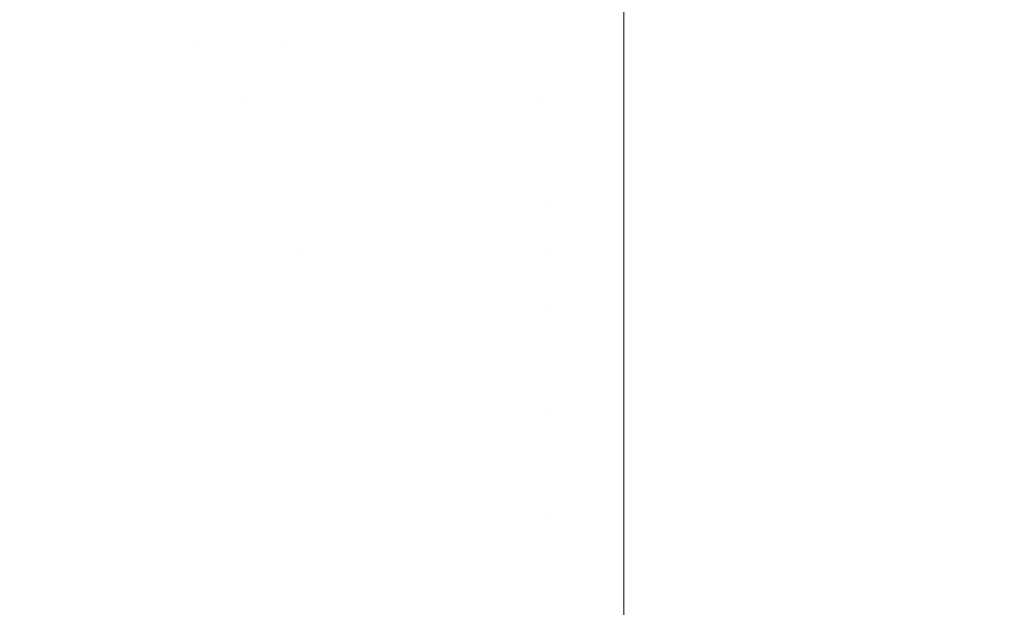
# Model space of a CAD drawing. Header units: centimetres. Extents: x -21.6 to 22.7, y 4.2 to 6.
# Tile 162 of 256: x -6.6492 to -6.6113, y 5.9366 to 5.9592. Entities that reach past the tile are written whole.
import ezdxf

# ---------------------------------------------------------------- set-up
doc = ezdxf.new("R2010")
doc.units = ezdxf.units.CM
doc.header["$LTSCALE"] = 2.54
doc.layers.add('Lucido design-1', color=7, linetype='Continuous')

# ---------------------------------------------------------------- blocks, each defined once
blk = doc.blocks.new('Gruppo-3-1')
at = {"color": 7, "linetype": 'Continuous', "lineweight": 9}
for points, invisible_edges in [([(22.630348, 5.961088, -2276.242835), (-21.503423, 5.961088, -2276.242835), (-21.503423, 5.95757, -2276.240255), (22.630348, 5.95757, -2276.240255)], 5), ([(-6.64793, 5.958206, -2276.606627), (-6.649775, 5.958206, -2276.607158), (-6.65007, 5.960212, -2276.605736), (-6.648202, 5.960212, -2276.605198)], 15), ([(-6.648202, 5.960212, -2276.605198), (-6.646354, 5.960212, -2276.604711), (-6.646104, 5.958206, -2276.606146), (-6.64793, 5.958206, -2276.606627)], 15), ([(-6.6443, 5.958206, -2276.605713), (-6.646104, 5.958206, -2276.606146), (-6.646354, 5.960212, -2276.604711), (-6.644527, 5.960212, -2276.604273)], 15), ([(-6.644527, 5.960212, -2276.604273), (-6.642721, 5.960212, -2276.603881), (-6.642516, 5.958206, -2276.605326), (-6.6443, 5.958206, -2276.605713)], 15), ([(-6.642516, 5.958206, -2276.605326), (-6.642721, 5.960212, -2276.603881), (-6.639176, 5.960212, -2276.603232), (-6.639015, 5.958206, -2276.604685)], 15), ([(-6.639015, 5.958206, -2276.604685), (-6.639176, 5.960212, -2276.603232), (-6.635724, 5.960212, -2276.602749), (-6.635604, 5.958206, -2276.604208)], 15), ([(-6.635604, 5.958206, -2276.604208), (-6.635724, 5.960212, -2276.602749), (-6.632365, 5.960212, -2276.602419), (-6.632286, 5.958206, -2276.603882)], 15), ([(-6.632286, 5.958206, -2276.603882), (-6.632365, 5.960212, -2276.602419), (-6.629102, 5.960212, -2276.60223), (-6.629064, 5.958206, -2276.603695)], 15), ([(-6.629064, 5.958206, -2276.603695), (-6.629102, 5.960212, -2276.60223), (-6.625937, 5.960201, -2276.602155), (-6.625937, 5.95757, -2276.604085)], 11), ([(7.752862, 5.960201, -2276.602155), (7.752862, 5.95757, -2276.604085), (-6.625937, 5.95757, -2276.604085), (-6.625937, 5.960201, -2276.602155)], 10), ([(-6.64767, 5.956191, -2276.60799), (-6.649494, 5.956191, -2276.608514), (-6.649775, 5.958206, -2276.607158), (-6.64793, 5.958206, -2276.606627)], 15), ([(-6.64793, 5.958206, -2276.606627), (-6.646104, 5.958206, -2276.606146), (-6.645867, 5.956191, -2276.607514), (-6.64767, 5.956191, -2276.60799)], 15), ([(-6.644083, 5.956191, -2276.607086), (-6.645867, 5.956191, -2276.607514), (-6.646104, 5.958206, -2276.606146), (-6.6443, 5.958206, -2276.605713)], 15), ([(-6.6443, 5.958206, -2276.605713), (-6.642516, 5.958206, -2276.605326), (-6.642321, 5.956191, -2276.606704), (-6.644083, 5.956191, -2276.607086)], 15), ([(-6.64058, 5.956191, -2276.606366), (-6.642516, 5.958206, -2276.605326), (-6.639015, 5.958206, -2276.604685)], 11), ([(-6.64058, 5.956191, -2276.606366), (-6.642321, 5.956191, -2276.606704), (-6.642516, 5.958206, -2276.605326)], 11), ([(-6.639015, 5.958206, -2276.604685), (-6.638861, 5.956191, -2276.60607), (-6.64058, 5.956191, -2276.606366)], 11), ([(-6.635604, 5.958206, -2276.604208), (-6.63549, 5.956191, -2276.605599), (-6.638861, 5.956191, -2276.60607), (-6.639015, 5.958206, -2276.604685)], 15), ([(-6.632286, 5.958206, -2276.603882), (-6.632212, 5.956191, -2276.605277), (-6.63549, 5.956191, -2276.605599), (-6.635604, 5.958206, -2276.604208)], 15), ([(-6.629064, 5.958206, -2276.603695), (-6.629027, 5.956191, -2276.605093), (-6.632212, 5.956191, -2276.605277), (-6.632286, 5.958206, -2276.603882)], 15), ([(-6.629027, 5.956191, -2276.605093), (-6.629064, 5.958206, -2276.603695), (-6.625937, 5.95757, -2276.604085)], 11), ([(22.630348, 5.95757, -2276.240255), (-21.503423, 5.95757, -2276.240255), (-21.503423, 5.953942, -2276.237831), (22.630348, 5.953942, -2276.237831)], 5), ([(-6.625937, 5.95757, -2276.604085), (-6.625937, 5.956178, -2276.605015), (-6.629027, 5.956191, -2276.605093)], 10), ([(-6.625937, 5.956178, -2276.605015), (-6.625937, 5.95757, -2276.604085), (7.752862, 5.95757, -2276.604085), (7.752862, 5.956178, -2276.605015)], 10), ([(-6.647424, 5.954168, -2276.609287), (-6.649226, 5.954168, -2276.609806), (-6.649494, 5.956191, -2276.608514), (-6.64767, 5.956191, -2276.60799)], 15), ([(-6.64767, 5.956191, -2276.60799), (-6.645867, 5.956191, -2276.607514), (-6.64564, 5.954168, -2276.608817), (-6.647424, 5.954168, -2276.609287)], 15), ([(-6.643877, 5.954168, -2276.608394), (-6.64564, 5.954168, -2276.608817), (-6.645867, 5.956191, -2276.607514), (-6.644083, 5.956191, -2276.607086)], 15), ([(-6.644083, 5.956191, -2276.607086), (-6.642321, 5.956191, -2276.606704), (-6.642134, 5.954168, -2276.608016), (-6.643877, 5.954168, -2276.608394)], 15), ([(-6.640413, 5.954168, -2276.607682), (-6.642134, 5.954168, -2276.608016), (-6.642321, 5.956191, -2276.606704), (-6.64058, 5.956191, -2276.606366)], 15), ([(-6.64058, 5.956191, -2276.606366), (-6.638861, 5.956191, -2276.60607), (-6.638714, 5.954168, -2276.607389), (-6.640413, 5.954168, -2276.607682)], 15), ([(-6.638714, 5.954168, -2276.607389), (-6.638861, 5.956191, -2276.60607), (-6.63549, 5.956191, -2276.605599), (-6.635381, 5.954168, -2276.606924)], 15), ([(-6.635381, 5.954168, -2276.606924), (-6.63549, 5.956191, -2276.605599), (-6.632212, 5.956191, -2276.605277), (-6.63214, 5.954168, -2276.606605)], 15), ([(-6.63214, 5.954168, -2276.606605), (-6.632212, 5.956191, -2276.605277), (-6.629027, 5.956191, -2276.605093), (-6.628992, 5.954168, -2276.606423)], 15), ([(-6.628992, 5.954168, -2276.606423), (-6.629027, 5.956191, -2276.605093), (-6.625937, 5.956178, -2276.605015), (-6.625937, 5.953942, -2276.606509)], 11), ([(7.752862, 5.956178, -2276.605015), (7.752862, 5.953942, -2276.606509), (-6.625937, 5.953942, -2276.606509), (-6.625937, 5.956178, -2276.605015)], 10), ([(22.630348, 5.953942, -2276.237831), (-21.503423, 5.953942, -2276.237831), (-21.503423, 5.950212, -2276.235567), (22.630348, 5.950212, -2276.235567)], 5), ([(-6.651048, 5.954168, -2276.610375), (-6.649226, 5.954168, -2276.609806), (-6.648972, 5.952141, -2276.611033), (-6.650774, 5.952141, -2276.611597)], 15), ([(-6.647189, 5.952141, -2276.61052), (-6.648972, 5.952141, -2276.611033), (-6.649226, 5.954168, -2276.609806), (-6.647424, 5.954168, -2276.609287)], 15), ([(-6.647424, 5.954168, -2276.609287), (-6.64564, 5.954168, -2276.608817), (-6.645425, 5.952141, -2276.610055), (-6.647189, 5.952141, -2276.61052)], 15), ([(-6.643681, 5.952141, -2276.609637), (-6.645425, 5.952141, -2276.610055), (-6.64564, 5.954168, -2276.608817), (-6.643877, 5.954168, -2276.608394)], 15), ([(-6.643877, 5.954168, -2276.608394), (-6.642134, 5.954168, -2276.608016), (-6.641957, 5.952141, -2276.609263), (-6.643681, 5.952141, -2276.609637)], 15), ([(-6.640255, 5.952141, -2276.608933), (-6.641957, 5.952141, -2276.609263), (-6.642134, 5.954168, -2276.608016), (-6.640413, 5.954168, -2276.607682)], 15), ([(-6.640413, 5.954168, -2276.607682), (-6.638714, 5.954168, -2276.607389), (-6.638574, 5.952141, -2276.608644), (-6.640255, 5.952141, -2276.608933)], 15), ([(-6.635381, 5.954168, -2276.606924), (-6.635278, 5.952141, -2276.608183), (-6.638574, 5.952141, -2276.608644), (-6.638714, 5.954168, -2276.607389)], 15), ([(-6.63214, 5.954168, -2276.606605), (-6.632073, 5.952141, -2276.607868), (-6.635278, 5.952141, -2276.608183), (-6.635381, 5.954168, -2276.606924)], 15), ([(-6.628992, 5.954168, -2276.606423), (-6.628958, 5.952141, -2276.607688), (-6.632073, 5.952141, -2276.607868), (-6.63214, 5.954168, -2276.606605)], 15), ([(-6.628958, 5.952141, -2276.607688), (-6.628992, 5.954168, -2276.606423), (-6.625937, 5.953942, -2276.606509)], 11), ([(-6.625937, 5.953942, -2276.606509), (-6.625937, 5.952128, -2276.60761), (-6.628958, 5.952141, -2276.607688)], 10), ([(-6.625937, 5.952128, -2276.60761), (-6.625937, 5.953942, -2276.606509), (7.752862, 5.953942, -2276.606509), (7.752862, 5.952128, -2276.60761)], 10), ([(-6.650774, 5.952141, -2276.611597), (-6.648972, 5.952141, -2276.611033), (-6.64873, 5.950111, -2276.612198), (-6.650513, 5.950111, -2276.612756)], 15), ([(-6.646966, 5.950111, -2276.611691), (-6.64873, 5.950111, -2276.612198), (-6.648972, 5.952141, -2276.611033), (-6.647189, 5.952141, -2276.61052)], 15), ([(-6.647189, 5.952141, -2276.61052), (-6.645425, 5.952141, -2276.610055), (-6.645221, 5.950111, -2276.611231), (-6.646966, 5.950111, -2276.611691)], 15), ([(-6.643495, 5.950111, -2276.610817), (-6.645221, 5.950111, -2276.611231), (-6.645425, 5.952141, -2276.610055), (-6.643681, 5.952141, -2276.609637)], 15), ([(-6.643681, 5.952141, -2276.609637), (-6.641957, 5.952141, -2276.609263), (-6.64179, 5.950111, -2276.610447), (-6.643495, 5.950111, -2276.610817)], 15), ([(-6.640105, 5.950111, -2276.61012), (-6.64179, 5.950111, -2276.610447), (-6.641957, 5.952141, -2276.609263), (-6.640255, 5.952141, -2276.608933)], 15), ([(-6.640255, 5.952141, -2276.608933), (-6.638574, 5.952141, -2276.608644), (-6.638442, 5.950111, -2276.609834), (-6.640105, 5.950111, -2276.61012)], 15), ([(-6.638442, 5.950111, -2276.609834), (-6.638574, 5.952141, -2276.608644), (-6.635278, 5.952141, -2276.608183), (-6.63518, 5.950111, -2276.609377)], 15), ([(-6.63518, 5.950111, -2276.609377), (-6.635278, 5.952141, -2276.608183), (-6.632073, 5.952141, -2276.607868), (-6.632008, 5.950111, -2276.609066)], 15), ([(-6.632008, 5.950111, -2276.609066), (-6.632073, 5.952141, -2276.607868), (-6.628958, 5.952141, -2276.607688), (-6.628927, 5.950111, -2276.608888)], 15), ([(-6.628958, 5.952141, -2276.607688), (-6.625937, 5.952128, -2276.60761), (-6.625937, 5.950212, -2276.608773)], 9), ([(-6.625937, 5.950212, -2276.608773), (-6.628927, 5.950111, -2276.608888), (-6.628958, 5.952141, -2276.607688)], 11), ([(7.752862, 5.952128, -2276.60761), (7.752862, 5.950212, -2276.608773), (-6.625937, 5.950212, -2276.608773), (-6.625937, 5.952128, -2276.60761)], 10), ([(22.630348, 5.948071, -2276.234393), (22.630348, 5.950212, -2276.235567), (-21.503423, 5.950212, -2276.235567), (-21.503423, 5.948071, -2276.234393)], 10), ([(-6.650513, 5.950111, -2276.612756), (-6.64873, 5.950111, -2276.612198), (-6.648502, 5.948082, -2276.613302), (-6.650267, 5.948082, -2276.613854)], 15), ([(-6.646755, 5.948082, -2276.612799), (-6.648502, 5.948082, -2276.613302), (-6.64873, 5.950111, -2276.612198), (-6.646966, 5.950111, -2276.611691)], 15), ([(-6.646966, 5.950111, -2276.611691), (-6.645221, 5.950111, -2276.611231), (-6.645027, 5.948082, -2276.612344), (-6.646755, 5.948082, -2276.612799)], 15), ([(-6.643319, 5.948082, -2276.611934), (-6.645027, 5.948082, -2276.612344), (-6.645221, 5.950111, -2276.611231), (-6.643495, 5.950111, -2276.610817)], 15), ([(-6.643495, 5.950111, -2276.610817), (-6.64179, 5.950111, -2276.610447), (-6.64163, 5.948082, -2276.611568), (-6.643319, 5.948082, -2276.611934)], 15), ([(-6.639963, 5.948082, -2276.611244), (-6.64163, 5.948082, -2276.611568), (-6.64179, 5.950111, -2276.610447), (-6.640105, 5.950111, -2276.61012)], 15), ([(-6.640105, 5.950111, -2276.61012), (-6.638442, 5.950111, -2276.609834), (-6.638316, 5.948082, -2276.610961), (-6.639963, 5.948082, -2276.611244)], 15), ([(-6.638442, 5.950111, -2276.609834), (-6.63518, 5.950111, -2276.609377), (-6.635088, 5.948082, -2276.610509), (-6.636691, 5.948082, -2276.610716)], 15), ([(-6.636691, 5.948082, -2276.610716), (-6.638316, 5.948082, -2276.610961), (-6.638442, 5.950111, -2276.609834)], 11), ([(-6.632008, 5.950111, -2276.609066), (-6.631947, 5.948082, -2276.610201), (-6.635088, 5.948082, -2276.610509), (-6.63518, 5.950111, -2276.609377)], 15), ([(-6.628927, 5.950111, -2276.608888), (-6.628897, 5.948082, -2276.610024), (-6.631947, 5.948082, -2276.610201), (-6.632008, 5.950111, -2276.609066)], 15), ([(-6.628927, 5.950111, -2276.608888), (-6.625937, 5.950212, -2276.608773), (-6.625937, 5.948071, -2276.609947)], 9), ([(-6.625937, 5.948071, -2276.609947), (-6.628897, 5.948082, -2276.610024), (-6.628927, 5.950111, -2276.608888)], 11), ([(-6.625937, 5.948071, -2276.609947), (-6.625937, 5.950212, -2276.608773), (7.752862, 5.950212, -2276.608773), (7.752862, 5.948071, -2276.609947)], 10), ([(-21.503423, 5.948071, -2276.234393), (-21.503423, 5.946387, -2276.233469), (22.630348, 5.946387, -2276.233469), (22.630348, 5.948071, -2276.234393)], 10), ([(-6.650267, 5.948082, -2276.613854), (-6.648502, 5.948082, -2276.613302), (-6.648285, 5.946055, -2276.614345), (-6.650033, 5.946055, -2276.614892)], 15), ([(-6.646555, 5.946055, -2276.613847), (-6.648285, 5.946055, -2276.614345), (-6.648502, 5.948082, -2276.613302), (-6.646755, 5.948082, -2276.612799)], 15), ([(-6.646755, 5.948082, -2276.612799), (-6.645027, 5.948082, -2276.612344), (-6.644844, 5.946055, -2276.613396), (-6.646555, 5.946055, -2276.613847)], 15), ([(-6.643152, 5.946055, -2276.61299), (-6.644844, 5.946055, -2276.613396), (-6.645027, 5.948082, -2276.612344), (-6.643319, 5.948082, -2276.611934)], 15), ([(-6.643319, 5.948082, -2276.611934), (-6.64163, 5.948082, -2276.611568), (-6.64148, 5.946055, -2276.612628), (-6.643152, 5.946055, -2276.61299)], 15), ([(-6.639828, 5.946055, -2276.612307), (-6.64148, 5.946055, -2276.612628), (-6.64163, 5.948082, -2276.611568), (-6.639963, 5.948082, -2276.611244)], 15), ([(-6.639963, 5.948082, -2276.611244), (-6.638316, 5.948082, -2276.610961), (-6.638198, 5.946055, -2276.612026), (-6.639828, 5.946055, -2276.612307)], 15), ([(-6.636588, 5.946055, -2276.611784), (-6.638198, 5.946055, -2276.612026), (-6.638316, 5.948082, -2276.610961), (-6.636691, 5.948082, -2276.610716)], 15), ([(-6.636691, 5.948082, -2276.610716), (-6.635088, 5.948082, -2276.610509), (-6.635, 5.946055, -2276.611579), (-6.636588, 5.946055, -2276.611784)], 15), ([(-6.635, 5.946055, -2276.611579), (-6.635088, 5.948082, -2276.610509), (-6.631947, 5.948082, -2276.610201), (-6.63189, 5.946055, -2276.611274)], 15), ([(-6.63189, 5.946055, -2276.611274), (-6.631947, 5.948082, -2276.610201), (-6.628897, 5.948082, -2276.610024), (-6.628868, 5.946055, -2276.611099)], 15), ([(-6.628897, 5.948082, -2276.610024), (-6.625937, 5.948071, -2276.609947), (-6.625937, 5.946387, -2276.610871)], 9), ([(-6.625937, 5.946387, -2276.610871), (-6.628868, 5.946055, -2276.611099), (-6.628897, 5.948082, -2276.610024)], 11), ([(7.752862, 5.948071, -2276.609947), (7.752862, 5.946387, -2276.610871), (-6.625937, 5.946387, -2276.610871), (-6.625937, 5.948071, -2276.609947)], 10), ([(22.630348, 5.946052, -2276.233304), (22.630348, 5.946387, -2276.233469), (-21.503423, 5.946387, -2276.233469), (-21.503423, 5.946052, -2276.233304)], 10), ([(-6.625937, 5.946387, -2276.610871), (-6.625937, 5.944022, -2276.612037), (-6.628842, 5.944032, -2276.612113), (-6.628868, 5.946055, -2276.611099)], 14), ([(-6.625937, 5.944022, -2276.612037), (-6.625937, 5.946387, -2276.610871), (7.752862, 5.946387, -2276.610871), (7.752862, 5.944022, -2276.612037)], 10), ([(-21.503423, 5.946052, -2276.233304), (-21.503423, 5.942474, -2276.231539), (22.630348, 5.942474, -2276.231539), (22.630348, 5.946052, -2276.233304)], 10), ([(-6.650033, 5.946055, -2276.614892), (-6.648285, 5.946055, -2276.614345), (-6.648081, 5.944032, -2276.61533), (-6.649813, 5.944032, -2276.615871)], 15), ([(-6.646367, 5.944032, -2276.614836), (-6.648081, 5.944032, -2276.61533), (-6.648285, 5.946055, -2276.614345), (-6.646555, 5.946055, -2276.613847)], 15), ([(-6.646555, 5.946055, -2276.613847), (-6.644844, 5.946055, -2276.613396), (-6.644672, 5.944032, -2276.614389), (-6.646367, 5.944032, -2276.614836)], 15), ([(-6.642995, 5.944032, -2276.613987), (-6.644672, 5.944032, -2276.614389), (-6.644844, 5.946055, -2276.613396), (-6.643152, 5.946055, -2276.61299)], 15), ([(-6.643152, 5.946055, -2276.61299), (-6.64148, 5.946055, -2276.612628), (-6.641338, 5.944032, -2276.613628), (-6.642995, 5.944032, -2276.613987)], 15), ([(-6.639702, 5.944032, -2276.61331), (-6.641338, 5.944032, -2276.613628), (-6.64148, 5.946055, -2276.612628), (-6.639828, 5.946055, -2276.612307)], 15), ([(-6.639828, 5.946055, -2276.612307), (-6.638198, 5.946055, -2276.612026), (-6.638086, 5.944032, -2276.613032), (-6.639702, 5.944032, -2276.61331)], 15), ([(-6.636491, 5.944032, -2276.612792), (-6.638086, 5.944032, -2276.613032), (-6.638198, 5.946055, -2276.612026), (-6.636588, 5.946055, -2276.611784)], 15), ([(-6.636588, 5.946055, -2276.611784), (-6.635, 5.946055, -2276.611579), (-6.634917, 5.944032, -2276.612589), (-6.636491, 5.944032, -2276.612792)], 15), ([(-6.63189, 5.946055, -2276.611274), (-6.631835, 5.944032, -2276.612287), (-6.634917, 5.944032, -2276.612589), (-6.635, 5.946055, -2276.611579)], 15), ([(-6.628868, 5.946055, -2276.611099), (-6.628842, 5.944032, -2276.612113), (-6.631835, 5.944032, -2276.612287), (-6.63189, 5.946055, -2276.611274)], 15), ([(-6.649813, 5.944032, -2276.615871), (-6.648081, 5.944032, -2276.61533), (-6.647889, 5.942016, -2276.616257), (-6.649606, 5.942016, -2276.616793)], 15), ([(-6.64619, 5.942016, -2276.615768), (-6.647889, 5.942016, -2276.616257), (-6.648081, 5.944032, -2276.61533), (-6.646367, 5.944032, -2276.614836)], 15), ([(-6.646367, 5.944032, -2276.614836), (-6.644672, 5.944032, -2276.614389), (-6.644509, 5.942016, -2276.615325), (-6.64619, 5.942016, -2276.615768)], 15), ([(-6.642847, 5.942016, -2276.614926), (-6.644509, 5.942016, -2276.615325), (-6.644672, 5.944032, -2276.614389), (-6.642995, 5.944032, -2276.613987)], 15), ([(-6.642995, 5.944032, -2276.613987), (-6.641338, 5.944032, -2276.613628), (-6.641205, 5.942016, -2276.61457), (-6.642847, 5.942016, -2276.614926)], 15), ([(-6.639582, 5.942016, -2276.614255), (-6.641205, 5.942016, -2276.61457), (-6.641338, 5.944032, -2276.613628), (-6.639702, 5.944032, -2276.61331)], 15), ([(-6.639702, 5.944032, -2276.61331), (-6.638086, 5.944032, -2276.613032), (-6.63798, 5.942016, -2276.613979), (-6.639582, 5.942016, -2276.614255)], 15), ([(-6.636399, 5.942016, -2276.613741), (-6.63798, 5.942016, -2276.613979), (-6.638086, 5.944032, -2276.613032), (-6.636491, 5.944032, -2276.612792)], 15), ([(-6.636491, 5.944032, -2276.612792), (-6.634917, 5.944032, -2276.612589), (-6.634839, 5.942016, -2276.61354), (-6.636399, 5.942016, -2276.613741)], 15), ([(-6.634839, 5.942016, -2276.61354), (-6.634917, 5.944032, -2276.612589), (-6.631835, 5.944032, -2276.612287), (-6.631784, 5.942016, -2276.61324)], 15), ([(-6.631784, 5.942016, -2276.61324), (-6.631835, 5.944032, -2276.612287), (-6.628842, 5.944032, -2276.612113), (-6.628816, 5.942016, -2276.613068)], 15), ([(-6.628842, 5.944032, -2276.612113), (-6.625937, 5.944022, -2276.612037), (-6.625937, 5.942474, -2276.612801)], 9), ([(-6.625937, 5.942474, -2276.612801), (-6.628816, 5.942016, -2276.613068), (-6.628842, 5.944032, -2276.612113)], 11), ([(7.752862, 5.944022, -2276.612037), (7.752862, 5.942474, -2276.612801), (-6.625937, 5.942474, -2276.612801), (-6.625937, 5.944022, -2276.612037)], 10), ([(22.630348, 5.93848, -2276.229782), (22.630348, 5.942474, -2276.231539), (-21.503423, 5.942474, -2276.231539), (-21.503423, 5.942012, -2276.231336)], 10), ([(-6.625937, 5.942474, -2276.612801), (-6.625937, 5.939998, -2276.61389), (-6.628793, 5.940007, -2276.613965), (-6.628816, 5.942016, -2276.613068)], 14), ([(7.752862, 5.942474, -2276.612801), (7.752862, 5.942012, -2276.613004), (-6.625937, 5.93848, -2276.614558), (-6.625937, 5.939998, -2276.61389)], 10), ([(-6.625937, 5.939998, -2276.61389), (-6.625937, 5.942474, -2276.612801), (7.752862, 5.942474, -2276.612801)], 10), ([(-21.503423, 5.942012, -2276.231336), (-21.503423, 5.939998, -2276.23045), (22.630348, 5.93848, -2276.229782)], 10), ([(-6.649606, 5.942016, -2276.616793), (-6.647889, 5.942016, -2276.616257), (-6.647709, 5.940007, -2276.617128), (-6.649412, 5.940007, -2276.61766)], 15), ([(-6.646023, 5.940007, -2276.616643), (-6.647709, 5.940007, -2276.617128), (-6.647889, 5.942016, -2276.616257), (-6.64619, 5.942016, -2276.615768)], 15), ([(-6.64619, 5.942016, -2276.615768), (-6.644509, 5.942016, -2276.615325), (-6.644356, 5.940007, -2276.616203), (-6.646023, 5.940007, -2276.616643)], 15), ([(-6.642708, 5.940007, -2276.615808), (-6.644356, 5.940007, -2276.616203), (-6.644509, 5.942016, -2276.615325), (-6.642847, 5.942016, -2276.614926)], 15), ([(-6.642847, 5.942016, -2276.614926), (-6.641205, 5.942016, -2276.61457), (-6.641079, 5.940007, -2276.615454), (-6.642708, 5.940007, -2276.615808)], 15), ([(-6.63947, 5.940007, -2276.615142), (-6.641079, 5.940007, -2276.615454), (-6.641205, 5.942016, -2276.61457), (-6.639582, 5.942016, -2276.614255)], 15), ([(-6.639582, 5.942016, -2276.614255), (-6.63798, 5.942016, -2276.613979), (-6.637881, 5.940007, -2276.614869), (-6.63947, 5.940007, -2276.615142)], 15), ([(-6.636313, 5.940007, -2276.614633), (-6.637881, 5.940007, -2276.614869), (-6.63798, 5.942016, -2276.613979), (-6.636399, 5.942016, -2276.613741)], 15), ([(-6.636399, 5.942016, -2276.613741), (-6.634839, 5.942016, -2276.61354), (-6.634766, 5.940007, -2276.614433), (-6.636313, 5.940007, -2276.614633)], 15), ([(-6.631784, 5.942016, -2276.61324), (-6.631736, 5.940007, -2276.614136), (-6.634766, 5.940007, -2276.614433), (-6.634839, 5.942016, -2276.61354)], 15), ([(-6.628816, 5.942016, -2276.613068), (-6.628793, 5.940007, -2276.613965), (-6.631736, 5.940007, -2276.614136), (-6.631784, 5.942016, -2276.61324)], 15), ([(-6.625937, 5.93848, -2276.614558), (7.752862, 5.942012, -2276.613004), (7.752862, 5.939998, -2276.61389)], 9), ([(-21.503423, 5.939998, -2276.23045), (-21.503423, 5.93848, -2276.229782), (22.630348, 5.93848, -2276.229782)], 10), ([(-6.649412, 5.940007, -2276.61766), (-6.647709, 5.940007, -2276.617128), (-6.64754, 5.938008, -2276.617944), (-6.649229, 5.938008, -2276.618472)], 15), ([(-6.645867, 5.938008, -2276.617463), (-6.64754, 5.938008, -2276.617944), (-6.647709, 5.940007, -2276.617128), (-6.646023, 5.940007, -2276.616643)], 15), ([(-6.646023, 5.940007, -2276.616643), (-6.644356, 5.940007, -2276.616203), (-6.644213, 5.938008, -2276.617027), (-6.645867, 5.938008, -2276.617463)], 15), ([(-6.642578, 5.938008, -2276.616634), (-6.644213, 5.938008, -2276.617027), (-6.644356, 5.940007, -2276.616203), (-6.642708, 5.940007, -2276.615808)], 15), ([(-6.642708, 5.940007, -2276.615808), (-6.641079, 5.940007, -2276.615454), (-6.640961, 5.938008, -2276.616284), (-6.642578, 5.938008, -2276.616634)], 15), ([(-6.639365, 5.938008, -2276.615974), (-6.640961, 5.938008, -2276.616284), (-6.641079, 5.940007, -2276.615454), (-6.63947, 5.940007, -2276.615142)], 15), ([(-6.63947, 5.940007, -2276.615142), (-6.637881, 5.940007, -2276.614869), (-6.637788, 5.938008, -2276.615703), (-6.639365, 5.938008, -2276.615974)], 15), ([(-6.636232, 5.938008, -2276.615469), (-6.637788, 5.938008, -2276.615703), (-6.637881, 5.940007, -2276.614869), (-6.636313, 5.940007, -2276.614633)], 15), ([(-6.636313, 5.940007, -2276.614633), (-6.634766, 5.940007, -2276.614433), (-6.634697, 5.938008, -2276.61527), (-6.636232, 5.938008, -2276.615469)], 15), ([(-6.634697, 5.938008, -2276.61527), (-6.634766, 5.940007, -2276.614433), (-6.631736, 5.940007, -2276.614136), (-6.631691, 5.938008, -2276.614975)], 15), ([(-6.631691, 5.938008, -2276.614975), (-6.631736, 5.940007, -2276.614136), (-6.628793, 5.940007, -2276.613965), (-6.628771, 5.938008, -2276.614806)], 15), ([(-6.628793, 5.940007, -2276.613965), (-6.625937, 5.939998, -2276.61389), (-6.625937, 5.93848, -2276.614558)], 9), ([(-6.625937, 5.93848, -2276.614558), (-6.628771, 5.938008, -2276.614806), (-6.628793, 5.940007, -2276.613965)], 11), ([(7.752862, 5.939998, -2276.61389), (7.752862, 5.93848, -2276.614558), (-6.625937, 5.93848, -2276.614558)], 10), ([(22.630348, 5.93848, -2276.229782), (-21.503423, 5.93848, -2276.229782), (-21.503423, 5.934414, -2276.228201), (22.630348, 5.934414, -2276.228201)], 5), ([(-6.625937, 5.93848, -2276.614558), (-6.625937, 5.936013, -2276.615518), (-6.62875, 5.936021, -2276.615592), (-6.628771, 5.938008, -2276.614806)], 14), ([(-6.625937, 5.936013, -2276.615518), (-6.625937, 5.93848, -2276.614558), (7.752862, 5.93848, -2276.614558), (7.752862, 5.936013, -2276.615518)], 10), ([(-6.649059, 5.936021, -2276.619231), (-6.650752, 5.936021, -2276.619804), (-6.650935, 5.938008, -2276.619049), (-6.649229, 5.938008, -2276.618472)], 15), ([(-6.649229, 5.938008, -2276.618472), (-6.64754, 5.938008, -2276.617944), (-6.647381, 5.936021, -2276.618707), (-6.649059, 5.936021, -2276.619231)], 15), ([(-6.645721, 5.936021, -2276.61823), (-6.647381, 5.936021, -2276.618707), (-6.64754, 5.938008, -2276.617944), (-6.645867, 5.938008, -2276.617463)], 15), ([(-6.645867, 5.938008, -2276.617463), (-6.644213, 5.938008, -2276.617027), (-6.644079, 5.936021, -2276.617797), (-6.645721, 5.936021, -2276.61823)], 15), ([(-6.642456, 5.936021, -2276.617407), (-6.644079, 5.936021, -2276.617797), (-6.644213, 5.938008, -2276.617027), (-6.642578, 5.938008, -2276.616634)], 15), ([(-6.642578, 5.938008, -2276.616634), (-6.640961, 5.938008, -2276.616284), (-6.640851, 5.936021, -2276.617059), (-6.642456, 5.936021, -2276.617407)], 15), ([(-6.639266, 5.936021, -2276.616752), (-6.640851, 5.936021, -2276.617059), (-6.640961, 5.938008, -2276.616284), (-6.639365, 5.938008, -2276.615974)], 15), ([(-6.639365, 5.938008, -2276.615974), (-6.637788, 5.938008, -2276.615703), (-6.637702, 5.936021, -2276.616482), (-6.639266, 5.936021, -2276.616752)], 15), ([(-6.636157, 5.936021, -2276.61625), (-6.637702, 5.936021, -2276.616482), (-6.637788, 5.938008, -2276.615703), (-6.636232, 5.938008, -2276.615469)], 15), ([(-6.636232, 5.938008, -2276.615469), (-6.634697, 5.938008, -2276.61527), (-6.634633, 5.936021, -2276.616053), (-6.636157, 5.936021, -2276.61625)], 15), ([(-6.631691, 5.938008, -2276.614975), (-6.631649, 5.936021, -2276.61576), (-6.634633, 5.936021, -2276.616053), (-6.634697, 5.938008, -2276.61527)], 15), ([(-6.628771, 5.938008, -2276.614806), (-6.62875, 5.936021, -2276.615592), (-6.631649, 5.936021, -2276.61576), (-6.631691, 5.938008, -2276.614975)], 15)]:
    blk.add_3dface(points, dxfattribs=dict(at, invisible_edges=invisible_edges))
blk = doc.blocks.new('Gruppo-4-1')
at = {"color": 7}
blk.add_blockref('Gruppo-3-1', (0, 0), dxfattribs=at)

msp = doc.modelspace()

# ---------------------------------------------------------------- block references
at = {"layer": 'Lucido design-1', "color": 7}
msp.add_blockref('Gruppo-4-1', (0, 0), dxfattribs=at)

doc.saveas('drawing.dxf')
